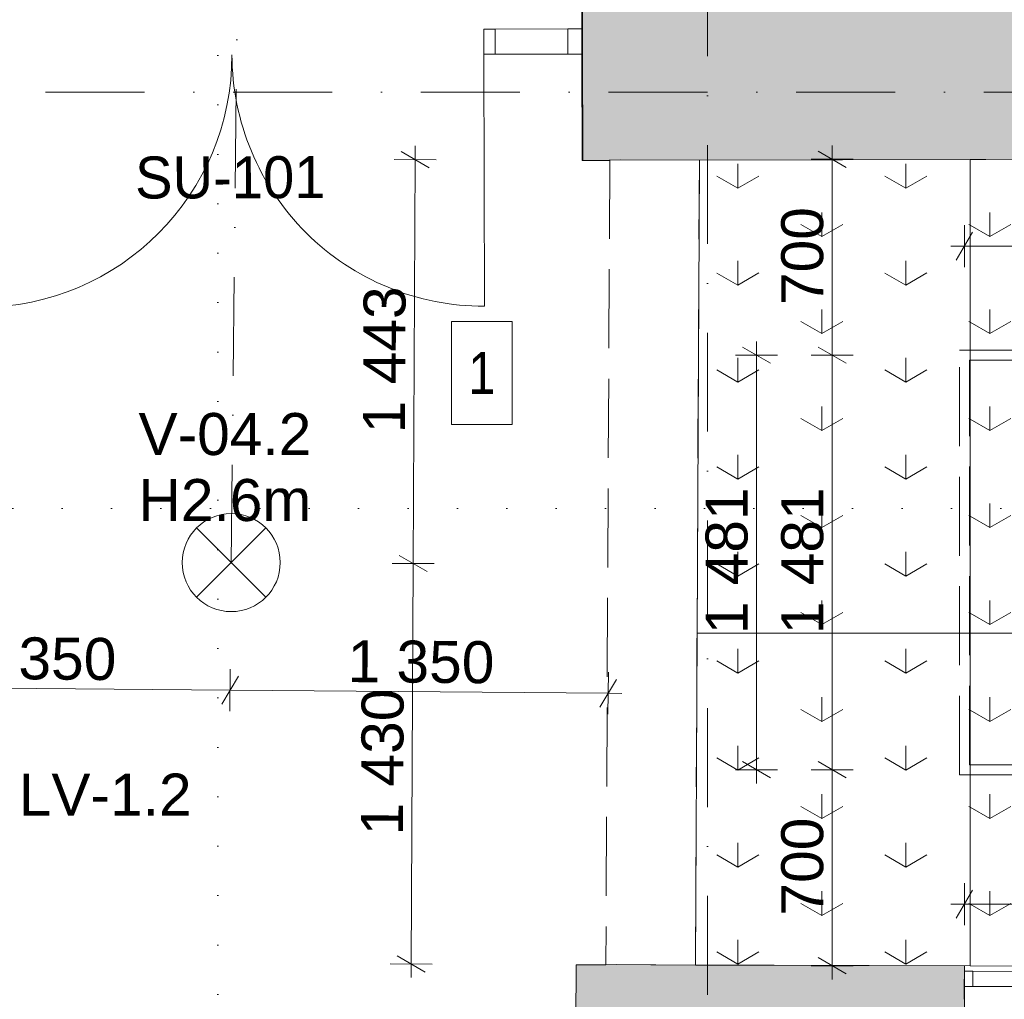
# Model space of a CAD drawing. Header units: millimetres. Extents: x -2532 to 181134, y -4151 to 53885.
# Tile 110 of 165: x 15735 to 19252, y 4205 to 7703. Entities that reach past the tile are written whole.
import ezdxf
from ezdxf.enums import TextEntityAlignment as Align

# ---------------------------------------------------------------- set-up
doc = ezdxf.new("R2010")
doc.units = ezdxf.units.MM
doc.header["$MEASUREMENT"] = 0
for name, pattern in [('Dense Dotted', [176.388884, 0, -176.388884]), ('Dot & Dashed', [670.277762, 352.777767, -176.388884, 0, -141.111112]), ('Hidden Line', [391.222223, 282.222223, -109])]:
    doc.linetypes.add(name, pattern=pattern)
for name, color, linetype in [('AR - Lõikejoon plaanis', 7, 'Continuous'), ('AR - Seinad SS.ol', 7, 'Continuous'), ('AR - Seinad VS', 7, 'Continuous'), ('AR - Teljed', 7, 'Continuous'), ('ARCHICAD Doors', 7, 'Continuous'), ('New_AR - Seinad SS.ol', 7, 'Continuous'), ('New_ARCHICAD Door Markers', 7, 'Continuous'), ('New_ARCHICAD Windows', 7, 'Continuous'), ('New_SA - ripplaed', 7, 'Continuous'), ('SA - tähistused - valgustus', 7, 'Continuous'), ('SA - valgustid', 7, 'Continuous')]:
    doc.layers.add(name, color=color, linetype=linetype)
for name, color, linetype, lineweight in [('AR - Lõikejoon plaanis_Pen_No__85', 7, 'Continuous', 9), ('AR - Seinad SS.ol_Pen_No__221', 252, 'Continuous', 13), ('AR - Seinad VS_Pen_No__221', 252, 'Continuous', 13), ('AR - Teljed_Pen_No__4', 8, 'Continuous', 13), ('ARCHICAD Doors_Pen_No__221', 252, 'Continuous', 13), ('ARCHICAD Doors_Pen_No__23', 7, 'Continuous', 5), ('ARCHICAD Doors_Pen_No__3', 7, 'Continuous', 5), ('Märkused - Muinsuskaitselised väärtused_Pen_No__20', 1, 'Continuous', 13), ('New_AR - Seinad SS.ol_Pen_No__207', 5, 'Continuous', 13), ('New_ARCHICAD Door Markers_Pen_No__7', 7, 'Continuous', 13), ('New_ARCHICAD Doors_Pen_No__207', 5, 'Continuous', 13), ('New_ARCHICAD Windows_Pen_No__207', 5, 'Continuous', 13), ('New_SA - ripplaed_Pen_No__207', 5, 'Continuous', 9), ('SA - tähistused - laeviimistlus_Pen_No__211', 214, 'Continuous', 15), ('SA - tähistused - valgustus_Pen_No__105', 30, 'Continuous', 5), ('SA - tähistused - valgustus_Pen_No__25', 5, 'Continuous', 15), ('SA - valgustid_Pen_No__105', 30, 'Continuous', 5)]:
    doc.layers.add(name, color=color, linetype=linetype, lineweight=lineweight)
doc.styles.add('GENERATED_STYLE_1', font='txt')
doc.styles.add('GENERATED_STYLE_3', font='txt')
doc.styles.add('GENERATED_STYLE_4', font='txt')
doc.dimstyles.new('GENERATED_STYLE__1', dxfattribs={"dimtxt": 150, "dimasz": 76, "dimexe": 0.18, "dimexo": 0.0625, "dimgap": 0.09, "dimtad": 1, "dimdec": 0, "dimzin": 0, "dimdsep": 46, "dimtxsty": 'GENERATED_STYLE_3', "dimblk": 'ARROWHEAD_2', "dimblk1": 'ARROWHEAD_2', "dimblk2": 'ARROWHEAD_2', "dimcen": 0.09, "dimse1": 1, "dimse2": 1, "dimclrd": 256, "dimclre": 256, "dimclrt": 256, "dimadec": 0, "dimazin": 0, "dimtfac": 1, "dimtdec": 4, "dimtmove": 0, "dimatfit": 3, "dimfxl": 0, "dimtolj": 1, "dimtzin": 0, "dimarcsym": 0})
doc.dimstyles.new('GENERATED_STYLE__10', dxfattribs={"dimtxt": 150, "dimasz": 76, "dimexe": 0.18, "dimexo": 0.0625, "dimgap": 0.09, "dimtad": 1, "dimdec": 0, "dimzin": 0, "dimdsep": 46, "dimtxsty": 'GENERATED_STYLE_3', "dimblk": 'ARROWHEAD_2', "dimblk1": 'ARROWHEAD_2', "dimblk2": 'ARROWHEAD_2', "dimcen": 0.09, "dimse1": 1, "dimse2": 1, "dimclrd": 256, "dimclre": 256, "dimclrt": 256, "dimadec": 0, "dimazin": 0, "dimtfac": 1, "dimtdec": 4, "dimtmove": 0, "dimatfit": 3, "dimfxl": 0, "dimtolj": 1, "dimtzin": 0, "dimarcsym": 0})
doc.dimstyles.new('GENERATED_STYLE__11', dxfattribs={"dimtxt": 150, "dimasz": 76, "dimexe": 0.18, "dimexo": 0.0625, "dimgap": 0.09, "dimtad": 1, "dimtih": 1, "dimtoh": 1, "dimdec": 0, "dimzin": 0, "dimdsep": 46, "dimtxsty": 'GENERATED_STYLE_3', "dimblk": 'ARROWHEAD_2', "dimblk1": 'ARROWHEAD_2', "dimblk2": 'ARROWHEAD_2', "dimcen": 0.09, "dimse1": 1, "dimse2": 1, "dimclrd": 256, "dimclre": 256, "dimclrt": 256, "dimadec": 0, "dimazin": 0, "dimtfac": 1, "dimtdec": 4, "dimtmove": 0, "dimatfit": 3, "dimfxl": 0, "dimtolj": 1, "dimtzin": 0, "dimarcsym": 0})
doc.dimstyles.new('GENERATED_STYLE__2', dxfattribs={"dimtxt": 150, "dimasz": 76, "dimexe": 0.18, "dimexo": 0.0625, "dimgap": 0.09, "dimtad": 1, "dimtih": 1, "dimtoh": 1, "dimdec": 0, "dimzin": 0, "dimdsep": 46, "dimtxsty": 'GENERATED_STYLE_3', "dimblk": 'ARROWHEAD_2', "dimblk1": 'ARROWHEAD_2', "dimblk2": 'ARROWHEAD_2', "dimcen": 0.09, "dimse1": 1, "dimse2": 1, "dimclrd": 256, "dimclre": 256, "dimclrt": 256, "dimadec": 0, "dimazin": 0, "dimtfac": 1, "dimtdec": 4, "dimtmove": 0, "dimatfit": 3, "dimfxl": 0, "dimtolj": 1, "dimtzin": 0, "dimarcsym": 0})
pattern_1 = [(90, (0, 0), (-600, 0), [86.603, -259.808]), (90, (300, 173.2), (-600, 0), [86.603, -259.808]), (30, (0, 0), (-300, 519.615), [86.603, -259.808]), (30, (0, 346.4), (-300, 519.615), [86.603, -259.808]), (150, (0, 0), (300, 519.615), [86.603, -259.808]), (150, (0, 346.4), (300, 519.615), [86.603, -259.808])]

# ---------------------------------------------------------------- blocks, each defined once
blk = doc.blocks.new('Slab_96_1', base_point=(19130.2, 5512.4))
at = {"layer": 'New_SA - ripplaed_Pen_No__207', "linetype": 'Continuous'}
h = blk.add_hatch(dxfattribs=at)
h.set_pattern_fill('Grass_0001', color=256, style=0, pattern_type=2)
h.set_pattern_definition(pattern_1)
h.paths.add_polyline_path([(19130.2, 5512.4), (20330.2, 5512.4), (20330.2, 7206.4), (19130.2, 7203.8)])
at = {"layer": 'New_SA - ripplaed_Pen_No__207', "linetype": 'Continuous', "flags": 128}
blk.add_lwpolyline([(19130.2, 5512.4), (20330.2, 5512.4), (20330.2, 7206.4), (19130.2, 7203.8)], close=True, dxfattribs=at)
blk = doc.blocks.new('Slab_97_1', base_point=(18154.6, 5512.4))
at = {"layer": 'New_SA - ripplaed_Pen_No__207', "linetype": 'Continuous'}
h = blk.add_hatch(dxfattribs=at)
h.set_pattern_fill('Grass_0001', color=256, style=0, pattern_type=2)
h.set_pattern_definition(pattern_1)
h.paths.add_polyline_path([(18154.6, 5512.4), (19130.2, 5512.4), (19130.2, 7203.8), (18162.9, 7201.6)])
at = {"layer": 'New_SA - ripplaed_Pen_No__207', "linetype": 'Continuous', "flags": 128}
blk.add_lwpolyline([(18154.6, 5512.4), (19130.2, 5512.4), (19130.2, 7203.8), (18162.9, 7201.6)], close=True, dxfattribs=at)
blk = doc.blocks.new('Slab_100_1', base_point=(20330.2, 4321.9))
at = {"layer": 'New_SA - ripplaed_Pen_No__207', "linetype": 'Continuous'}
h = blk.add_hatch(dxfattribs=at)
h.set_pattern_fill('Grass_0001', color=256, style=0, pattern_type=2)
h.set_pattern_definition(pattern_1)
h.paths.add_polyline_path([(20330.2, 4321.9), (20330.2, 5512.4), (19130.2, 5512.4), (19130.2, 4324.5)])
at = {"layer": 'New_SA - ripplaed_Pen_No__207', "linetype": 'Continuous', "flags": 128}
blk.add_lwpolyline([(20330.2, 4321.9), (20330.2, 5512.4), (19130.2, 5512.4), (19130.2, 4324.5)], close=True, dxfattribs=at)
blk = doc.blocks.new('Slab_101_1', base_point=(19130.2, 4324.5))
at = {"layer": 'New_SA - ripplaed_Pen_No__207', "linetype": 'Continuous'}
h = blk.add_hatch(dxfattribs=at)
h.set_pattern_fill('Grass_0001', color=256, style=0, pattern_type=2)
h.set_pattern_definition(pattern_1)
h.paths.add_polyline_path([(19130.2, 4324.5), (19130.2, 5512.4), (18154.6, 5512.4), (18148.8, 4326.7)])
at = {"layer": 'New_SA - ripplaed_Pen_No__207', "linetype": 'Continuous', "flags": 128}
blk.add_lwpolyline([(19130.2, 4324.5), (19130.2, 5512.4), (18154.6, 5512.4), (18148.8, 4326.7)], close=True, dxfattribs=at)
blk = doc.blocks.new('New Door 3_2')
at = {"layer": 'ARCHICAD Doors_Pen_No__221', "linetype": 'Continuous'}
blk.add_hatch(color=256, dxfattribs=at).paths.add_polyline_path([(1109.3, 420), (1109.3, 680), (-1109.3, 680), (-1109.3, 420)])
for p, q in [((1109.3, 680), (-1109.3, 680)), ((-1109.3, 0), (-1109.3, 420)), ((-1109.3, 420), (1109.3, 420)), ((1109.3, 420), (1109.3, 0))]:
    blk.add_line(p, q, dxfattribs=at)
blk = doc.blocks.new('Wall_13_1', base_point=(18429.6, 3726.2))
at = {"layer": 'AR - Seinad VS_Pen_No__221', "linetype": 'Continuous'}
for points in [[(18429.6, 4326.2), (18429.6, 3726.2), (19109.6, 4324.6)], [(18429.6, 3726.2), (19109.6, 3724.6), (19109.6, 4324.6)], [(18429.6, 3726.2), (18429.6, 3527.9), (19109.6, 3527.9), (19109.6, 3724.6)], [(18429.6, 1309.3), (18429.6, 1048.7), (19109.6, 1047.9), (19109.6, 1309.3)]]:
    blk.add_hatch(color=256, dxfattribs=at).paths.add_polyline_path(points)
at = {"layer": 'AR - Seinad VS_Pen_No__221', "linetype": 'Continuous', "flags": 128}
for points in [[(19109.6, 4324.6), (18429.6, 4326.2)], [(19109.6, 3527.9), (19109.6, 4324.6)], [(18429.6, 3726.2), (18429.6, 3527.9)], [(18429.6, 1309.3), (18429.6, 1048.7)], [(19109.6, 1047.9), (19109.6, 1309.3)]]:
    blk.add_lwpolyline(points, dxfattribs=at)
at = {"layer": 'ARCHICAD Doors', "linetype": 'Continuous', "zscale": 1000, "rotation": 270}
blk.add_blockref('New Door 3_2', (18429.6, 2418.6), dxfattribs=at)
blk = doc.blocks.new('Double Door with 2 Sidelights 22')
at = {"layer": 'ARCHICAD Doors_Pen_No__221', "linetype": 'Continuous'}
for p, q in [((-1250, 200), (-1250, 0)), ((1250, 200), (1250, 0)), ((-1250, 0), (-1250, -115)), ((-1250, 0), (-1250, -115)), ((1250, 0), (1250, -115)), ((1250, 0), (1250, -115)), ((-1250, -115), (-1250, -400)), ((1250, -115), (1250, -400))]:
    blk.add_line(p, q, dxfattribs=at)
at = {"layer": 'ARCHICAD Doors_Pen_No__23', "linetype": 'Continuous'}
for p, q in [((-1150, 0), (-1250, 0)), ((-1250, 0), (-1250, -115)), ((-988, 0), (-1150, 0)), ((-1150, 0), (-1150, -115)), ((-1150, -115), (-1150, 0)), ((-988, -115), (-988, 0)), ((-888, 0), (-988, 0)), ((-988, 0), (-988, -115)), ((-888, -115), (-888, 0)), ((988, 0), (888, 0)), ((888, 0), (888, -115)), ((1150, 0), (988, 0)), ((988, 0), (988, -115)), ((988, -115), (988, 0)), ((1150, -115), (1150, 0)), ((1250, 0), (1150, 0)), ((1150, 0), (1150, -115)), ((1250, -115), (1250, 0)), ((-1250, -115), (-1150, -115)), ((-1150, -115), (-988, -115)), ((-988, -115), (-888, -115)), ((888, -115), (988, -115)), ((988, -115), (1150, -115)), ((1150, -115), (1250, -115))]:
    blk.add_line(p, q, dxfattribs=at)
at = {"layer": 'ARCHICAD Doors_Pen_No__3', "linetype": 'Continuous'}
for p, q in [((-888, 0), (-888, 888)), ((888, 0), (888, 888))]:
    blk.add_line(p, q, dxfattribs=at)
for centre, start, end in [((-888, 0), 0, 90), ((888, 0), 90, 180)]:
    blk.add_arc(centre, 888, start, end, dxfattribs=at)
blk = doc.blocks.new('Wall_14_1', base_point=(15122.6, 3734.1))
at = {"layer": 'AR - Seinad VS_Pen_No__221', "linetype": 'Continuous'}
for points in [[(15124, 4334.1), (15122.6, 3734.1), (15221.1, 3733.9), (15222.5, 4333.9)], [(17722.5, 4327.9), (17721.1, 3727.9), (18429.6, 3726.2), (18429.6, 4326.2)]]:
    blk.add_hatch(color=256, dxfattribs=at).paths.add_polyline_path(points)
for p, q in [((15221.9, 4048.9), (15222.5, 4333.9)), ((17721.9, 4042.9), (17722.5, 4327.9)), ((15221.6, 3933.9), (15221.9, 4048.9)), ((17721.6, 3927.9), (17721.9, 4042.9)), ((15221.1, 3733.9), (15221.6, 3933.9)), ((17721.1, 3727.9), (17721.6, 3927.9))]:
    blk.add_line(p, q, dxfattribs=at)
at = {"layer": 'AR - Seinad VS_Pen_No__221', "linetype": 'Continuous', "flags": 128}
for points in [[(15222.5, 4333.9), (15127.7, 4334.1)], [(17828.8, 4327.6), (17722.5, 4327.9)], [(18429.6, 4326.2), (18148.8, 4326.9)], [(15122.6, 3734.1), (15221.1, 3733.9)], [(17721.1, 3727.9), (18429.6, 3726.2)]]:
    blk.add_lwpolyline(points, dxfattribs=at)
at = {"layer": 'ARCHICAD Doors', "linetype": 'Continuous', "zscale": 1000, "rotation": 179.8629345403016}
blk.add_blockref('Double Door with 2 Sidelights 22', (16471.6, 3930.9), dxfattribs=at)
blk = doc.blocks.new('Standard grid marker')
at = {"layer": 'AR - Teljed_Pen_No__4', "linetype": 'Dot & Dashed'}
blk.add_line((1000, 0), (44867.9, 0), dxfattribs=at)
at = {"layer": 'AR - Teljed_Pen_No__4', "style": 'GENERATED_STYLE_1'}
for tag, p in [('AC_MarkerText_1_0', (-300, 14.3)), ('AC_MarkerText_1_1', (46167.9, 14.3))]:
    blk.add_attdef(tag, text='', height=250, dxfattribs=at).set_placement(p, align=Align.MIDDLE_CENTER)
blk = doc.blocks.new('Standard grid marker_6')
at = {"layer": 'AR - Teljed_Pen_No__4', "linetype": 'Dot & Dashed'}
blk.add_line((1000, 0), (22781.865348, 0), dxfattribs=at)
at = {"layer": 'AR - Teljed_Pen_No__4', "style": 'GENERATED_STYLE_1'}
blk.add_attdef('AC_MarkerText_1', text='', height=250, rotation=270, dxfattribs=at).set_placement((-300, 12.23), align=Align.MIDDLE_CENTER)
blk = doc.blocks.new('Pendant Lamp 22')
at = {"layer": 'SA - valgustid_Pen_No__105', "linetype": 'Continuous'}
for p, q in [((-123.7, 123.7), (123.7, -123.7)), ((-123.7, -123.7), (123.7, 123.7))]:
    blk.add_line(p, q, dxfattribs=at)
for start, end in [(0, 180), (180, 0)]:
    blk.add_arc((0, 0), 175, start, end, dxfattribs=at)
blk = doc.blocks.new('Beam_218_1', base_point=(19109.6, 5024.5))
at = {"layer": 'SA - valgustid_Pen_No__105', "linetype": 'Hidden Line'}
for p, q in [((19127.5, 5042.4), (24741.9, 5042.4)), ((19091.7, 5006.6), (24777.7, 5006.6))]:
    blk.add_line(p, q, dxfattribs=at)
blk = doc.blocks.new('Beam_220_1', base_point=(19109.6, 6505.2))
at = {"layer": 'SA - valgustid_Pen_No__105', "linetype": 'Hidden Line'}
for p, q in [((19091.7, 6523.1), (24777.7, 6523.1)), ((19127.5, 6487.3), (24741.9, 6487.3))]:
    blk.add_line(p, q, dxfattribs=at)
blk = doc.blocks.new('Beam_221_1', base_point=(19109.6, 5024.5))
at = {"layer": 'SA - valgustid_Pen_No__105', "linetype": 'Hidden Line'}
for p, q in [((19091.7, 5006.6), (19091.7, 6523.1)), ((19127.5, 5042.4), (19127.5, 6487.3))]:
    blk.add_line(p, q, dxfattribs=at)
blk = doc.blocks.new('*D2134')
at = {"layer": 'SA - tähistused - valgustus_Pen_No__105', "linetype": 'Continuous'}
for p, q in [((19109.3, 1122), (19109.3, 1272)), ((21008.8, 1122), (21008.8, 1272)), ((19138.2, 1247), (19080.5, 1147)), ((21037.7, 1247), (20980, 1147)), ((19060.4, 1197), (19109.3, 1197)), ((19109.3, 1197), (21008.8, 1197))]:
    blk.add_line(p, q, dxfattribs=at)
at = {"layer": 'SA - tähistused - valgustus_Pen_No__105', "insert": (19802.6, 1227), "char_height": 150, "attachment_point": 7, "style": 'GENERATED_STYLE_3'}
blk.add_mtext('\\A1;{\\pql;\\fArial|b0|i0|c0|p34;1\xa0900}', dxfattribs=at)
blk = doc.blocks.new('ARROWHEAD_2')
at = {"linetype": 'Continuous'}
for p, q in [((-0.378, -0.655), (0.378, 0.655)), ((0, 0), (-1, 0))]:
    blk.add_line(p, q, dxfattribs=at)
blk = doc.blocks.new('*D2138')
at = {"layer": 'SA - tähistused - valgustus_Pen_No__105', "linetype": 'Continuous'}
for p, q in [((19813.7, 4175.7), (19713.7, 4233.5)), ((19763.7, 4204.6), (19763.7, 4253.5)), ((19838.7, 4204.6), (19688.7, 4204.6)), ((19763.7, 2626.2), (19763.7, 4204.6)), ((19713.7, 2655.1), (19813.7, 2597.3)), ((19838.7, 2626.2), (19688.7, 2626.2))]:
    blk.add_line(p, q, dxfattribs=at)
at = {"layer": 'SA - tähistused - valgustus_Pen_No__105', "insert": (19733.7, 3158.9), "char_height": 150, "attachment_point": 7, "rotation": 90, "style": 'GENERATED_STYLE_3'}
blk.add_mtext('\\A1;{\\pql;\\fArial|b0|i0|c0|p34;1\xa0578}', dxfattribs=at)
blk = doc.blocks.new('*D2152')
at = {"layer": 'SA - tähistused - valgustus_Pen_No__105', "linetype": 'Continuous'}
for p, q in [((19109.6, 4469.8), (19109.6, 4619.8)), ((24759.8, 4469.8), (24759.8, 4619.8)), ((19138.5, 4594.8), (19080.7, 4494.8)), ((24730.9, 4494.8), (24788.6, 4594.8)), ((19060.7, 4544.8), (19109.6, 4544.8)), ((19109.6, 4544.8), (24759.8, 4544.8)), ((24759.8, 4544.8), (24808.7, 4544.8))]:
    blk.add_line(p, q, dxfattribs=at)
at = {"layer": 'SA - tähistused - valgustus_Pen_No__105', "insert": (21678.2, 4574.8), "char_height": 150, "attachment_point": 7, "style": 'GENERATED_STYLE_3'}
blk.add_mtext('\\A1;{\\pql;\\fArial|b0|i0|c0|p34;5\xa0650}', dxfattribs=at)
blk = doc.blocks.new('*D2153')
at = {"layer": 'SA - tähistused - valgustus_Pen_No__105', "linetype": 'Continuous'}
for p, q in [((18587.4, 5053.4), (18687.4, 4995.7)), ((18712.4, 5024.5), (18562.4, 5024.5)), ((18637.4, 4324.6), (18637.4, 5024.5)), ((18587.4, 4353.4), (18687.4, 4295.7)), ((18712.4, 4324.6), (18562.4, 4324.6)), ((18637.4, 4275.7), (18637.4, 4324.6))]:
    blk.add_line(p, q, dxfattribs=at)
at = {"layer": 'SA - tähistused - valgustus_Pen_No__105', "insert": (18607.4, 4503.8), "char_height": 150, "attachment_point": 7, "rotation": 90, "style": 'GENERATED_STYLE_3'}
blk.add_mtext('\\A1;{\\pql;\\fArial|b0|i0|c0|p34;700}', dxfattribs=at)
blk = doc.blocks.new('*D2154')
at = {"layer": 'SA - tähistused - valgustus_Pen_No__105', "linetype": 'Continuous'}
for p, q in [((18587.4, 6534), (18687.4, 6476.3)), ((18712.4, 6505.2), (18562.4, 6505.2)), ((18637.4, 5024.5), (18637.4, 6505.2)), ((18587.4, 5053.4), (18687.4, 4995.7)), ((18712.4, 5024.5), (18562.4, 5024.5))]:
    blk.add_line(p, q, dxfattribs=at)
at = {"layer": 'SA - tähistused - valgustus_Pen_No__105', "insert": (18607.4, 5508.4), "char_height": 150, "attachment_point": 7, "rotation": 90, "style": 'GENERATED_STYLE_3'}
blk.add_mtext('\\A1;{\\pql;\\fArial|b0|i0|c0|p34;1\xa0481}', dxfattribs=at)
blk = doc.blocks.new('*D2155')
at = {"layer": 'SA - tähistused - valgustus_Pen_No__105', "linetype": 'Continuous'}
for p, q in [((18637.4, 7205), (18637.4, 7253.9)), ((18687.4, 7176.1), (18587.4, 7233.9)), ((18712.4, 7205), (18562.4, 7205)), ((18637.4, 6505.2), (18637.4, 7205)), ((18587.4, 6534), (18687.4, 6476.3)), ((18712.4, 6505.2), (18562.4, 6505.2))]:
    blk.add_line(p, q, dxfattribs=at)
at = {"layer": 'SA - tähistused - valgustus_Pen_No__105', "insert": (18607.4, 6684.3), "char_height": 150, "attachment_point": 7, "rotation": 90, "style": 'GENERATED_STYLE_3'}
blk.add_mtext('\\A1;{\\pql;\\fArial|b0|i0|c0|p34;700}', dxfattribs=at)
blk = doc.blocks.new('*D2243')
at = {"layer": 'SA - tähistused - valgustus_Pen_No__105', "linetype": 'Continuous'}
for p, q in [((17148.1, 7252.5), (17147.9, 7203.6)), ((17197.8, 7174.5), (17098, 7232.8)), ((17072.9, 7204), (17222.9, 7203.3)), ((17147.9, 7203.6), (17140.8, 5761.1)), ((17190.7, 5732), (17091, 5790.2)), ((17065.8, 5761.5), (17215.8, 5760.7)), ((17140.8, 5761.1), (17133.8, 4330.8))]:
    blk.add_line(p, q, dxfattribs=at)
at = {"layer": 'SA - tähistused - valgustus_Pen_No__105', "insert": (17113.1, 6226.1), "char_height": 150, "attachment_point": 7, "rotation": 89.7187, "style": 'GENERATED_STYLE_3'}
blk.add_mtext('\\A1;{\\pql;\\fArial|b0|i0|c0|p34;1\xa0443}', dxfattribs=at)
blk = doc.blocks.new('*D2244')
at = {"layer": 'SA - tähistused - valgustus_Pen_No__105', "linetype": 'Continuous'}
for p, q in [((17190.7, 5732), (17091, 5790.2)), ((17140.8, 5761.1), (17133.8, 4330.8)), ((17058.8, 4331.2), (17208.8, 4330.4)), ((17083.9, 4359.9), (17183.7, 4301.7)), ((17133.8, 4330.8), (17133.6, 4281.9))]:
    blk.add_line(p, q, dxfattribs=at)
at = {"layer": 'SA - tähistused - valgustus_Pen_No__105', "insert": (17106.1, 4789.6), "char_height": 150, "attachment_point": 7, "rotation": 89.7187, "style": 'GENERATED_STYLE_3'}
blk.add_mtext('\\A1;{\\pql;\\fArial|b0|i0|c0|p34;1\xa0430}', dxfattribs=at)
blk = doc.blocks.new('*D2245')
at = {"layer": 'SA - tähistused - valgustus_Pen_No__105', "linetype": 'Continuous'}
for p, q in [((15135.6, 5245.7), (15136.9, 5395.7)), ((16486, 5234.1), (16487.3, 5384.1)), ((15165.5, 5370.5), (15106.9, 5271)), ((16516, 5358.8), (16457.4, 5259.3)), ((15087.3, 5321.1), (15136.2, 5320.7)), ((15136.2, 5320.7), (16486.7, 5309.1)), ((16486.7, 5309.1), (17837.1, 5297.5))]:
    blk.add_line(p, q, dxfattribs=at)
at = {"layer": 'SA - tähistused - valgustus_Pen_No__105', "insert": (15555.3, 5347.1), "char_height": 150, "attachment_point": 7, "rotation": 359.5067, "style": 'GENERATED_STYLE_3'}
blk.add_mtext('\\A1;{\\pql;\\fArial|b0|i0|c0|p34;1\xa0350}', dxfattribs=at)
blk = doc.blocks.new('*D2246')
at = {"layer": 'SA - tähistused - valgustus_Pen_No__105', "linetype": 'Continuous'}
for p, q in [((16486, 5234.1), (16487.3, 5384.1)), ((16516, 5358.8), (16457.4, 5259.3)), ((17807.8, 5247.7), (17866.4, 5347.2)), ((17836.5, 5222.5), (17837.8, 5372.5)), ((16486.7, 5309.1), (17837.1, 5297.5)), ((17837.1, 5297.5), (17886, 5297.1))]:
    blk.add_line(p, q, dxfattribs=at)
at = {"layer": 'SA - tähistused - valgustus_Pen_No__105', "insert": (16905.7, 5335.5), "char_height": 150, "attachment_point": 7, "rotation": 359.5067, "style": 'GENERATED_STYLE_3'}
blk.add_mtext('\\A1;{\\pql;\\fArial|b0|i0|c0|p34;1\xa0350}', dxfattribs=at)
blk = doc.blocks.new('*D2331')
at = {"layer": 'SA - tähistused - valgustus_Pen_No__25', "linetype": 'Continuous'}
for p, q in [((18367.1, 6505.2), (18367.1, 6554.1)), ((18417.1, 6476.3), (18317.1, 6534)), ((18442.1, 6505.2), (18292.1, 6505.2)), ((18367.1, 5024.5), (18367.1, 6505.2)), ((18317.1, 5053.4), (18417.1, 4995.7)), ((18442.1, 5024.5), (18292.1, 5024.5)), ((18367.1, 4975.6), (18367.1, 5024.5))]:
    blk.add_line(p, q, dxfattribs=at)
at = {"layer": 'SA - tähistused - valgustus_Pen_No__25', "insert": (18337.1, 5508.4), "char_height": 150, "attachment_point": 7, "rotation": 90, "style": 'GENERATED_STYLE_3'}
blk.add_mtext('\\A1;{\\pql;\\fArial|b0|i0|c0|p34;1\xa0481}', dxfattribs=at)
blk = doc.blocks.new('*D2332')
at = {"layer": 'SA - tähistused - valgustus_Pen_No__25', "linetype": 'Continuous'}
for p, q in [((19109.6, 6819.2), (19109.6, 6969.2)), ((24759.8, 6819.2), (24759.8, 6969.2)), ((19138.5, 6944.2), (19080.7, 6844.2)), ((24730.9, 6844.2), (24788.6, 6944.2)), ((19060.7, 6894.2), (19109.6, 6894.2)), ((19109.6, 6894.2), (24759.8, 6894.2)), ((24759.8, 6894.2), (24808.7, 6894.2))]:
    blk.add_line(p, q, dxfattribs=at)
at = {"layer": 'SA - tähistused - valgustus_Pen_No__25', "insert": (21678.2, 6924.2), "char_height": 150, "attachment_point": 7, "style": 'GENERATED_STYLE_3'}
blk.add_mtext('\\A1;{\\pql;\\fArial|b0|i0|c0|p34;5\xa0650}', dxfattribs=at)
blk = doc.blocks.new('Cutting Plane_2_1', base_point=(-2009.2, 5957.3))
at = {"layer": 'AR - Lõikejoon plaanis_Pen_No__85', "linetype": 'Dense Dotted'}
blk.add_line((-1409.2, 5957.3), (43546.8, 5957.3), dxfattribs=at)
blk = doc.blocks.new('Cutting Plane_3_1', base_point=(16442.5, -2025.7))
at = {"layer": 'AR - Lõikejoon plaanis_Pen_No__85', "linetype": 'Dense Dotted'}
blk.add_line((16442.5, -1425.7), (16442.5, 52281.2), dxfattribs=at)
blk = doc.blocks.new('Label_163_1', base_point=(16490.6, 5761.3))
at = {"layer": 'SA - tähistused - valgustus_Pen_No__105', "char_height": 150, "attachment_point": 1, "style": 'GENERATED_STYLE_3'}
for s, insert in [('\\A1;{\\pql;\\pt0,105000;\\fArial|b0|i0|c0|p34;V-04.2\\fArial|b0|i0|c0|p34;\\A1{\\H.66x;\\S^  ;}\\fArial|b0|i0|c0|p34;\\fArial|b0|i0|c0|p34;\\A1{\\H.66x;\\S^  ;}\\fArial|b0|i0|c0|p34; \\fArial|b0|i0|c0|p34;\\fArial|b0|i0|c0|p34;\\fArial|b0|i0|c0|p34;\\fArial|b0|i0|c0|p34;\\fArial|b0|i0|c0|p34;\\fArial|b0|i0|c0|p34;\\fArial|b0|i0|c0|p34;\\fArial|b0|i0|c0|p34;\\fArial|b0|i0|c0|p34;\\fArial|b0|i0|c0|p34;\\fArial|b0|i0|c0|p34;\\fArial|b0|i0|c0|p34;\\fArial|b0|i0|c0|p34;\\fArial|b0|i0|c0|p34;\\fArial|b0|i0|c0|p34;\\fArial|b0|i0|c0|p34;\\fArial|b0|i0|c0|p34;\\fArial|b0|i0|c0|p34;\\fArial|b0|i0|c0|p34;\\fArial|b0|i0|c0|p34;\\fArial|b0|i0|c0|p34;\\fArial|b0|i0|c0|p34;\\fArial|b0|i0|c0|p34;\\fArial|b0|i0|c0|p34;\\fArial|b0|i0|c0|p34;\\fArial|b0|i0|c0|p34;\\fArial|b0|i0|c0|p34;\\fArial|b0|i0|c0|p34;\\fArial|b0|i0|c0|p34;\\fArial|b0|i0|c0|p34;\\fArial|b0|i0|c0|p34;\\fArial|b0|i0|c0|p34;\\fArial|b0|i0|c0|p34;\\fArial|b0|i0|c0|p34;\\fArial|b0|i0|c0|p34;\\fArial|b0|i0|c0|p34;\\fArial|b0|i0|c0|p34;\\fArial|b0|i0|c0|p34;\\fArial|b0|i0|c0|p34;\\fArial|b0|i0|c0|p34;\\fArial|b0|i0|c0|p34;\\fArial|b0|i0|c0|p34;\\fArial|b0|i0|c0|p34;}', (16159.4, 6298.5)), ('\\A1;{\\pql;\\pt0,105000;\\fArial|b0|i0|c0|p34;H2.6m \\fArial|b0|i0|c0|p34;\\A1{\\H.66x;\\S^  ;}\\fArial|b0|i0|c0|p34;\\fArial|b0|i0|c0|p34;\\A1{\\H.66x;\\S^  ;}\\fArial|b0|i0|c0|p34;\\fArial|b0|i0|c0|p34;\\fArial|b0|i0|c0|p34;\\fArial|b0|i0|c0|p34;\\fArial|b0|i0|c0|p34;\\fArial|b0|i0|c0|p34;\\fArial|b0|i0|c0|p34;\\fArial|b0|i0|c0|p34;\\fArial|b0|i0|c0|p34;\\fArial|b0|i0|c0|p34;\\fArial|b0|i0|c0|p34;\\fArial|b0|i0|c0|p34;\\fArial|b0|i0|c0|p34;\\fArial|b0|i0|c0|p34;\\fArial|b0|i0|c0|p34;\\fArial|b0|i0|c0|p34;\\fArial|b0|i0|c0|p34;\\fArial|b0|i0|c0|p34;\\fArial|b0|i0|c0|p34;\\fArial|b0|i0|c0|p34;\\fArial|b0|i0|c0|p34;\\fArial|b0|i0|c0|p34;\\fArial|b0|i0|c0|p34;\\fArial|b0|i0|c0|p34;\\fArial|b0|i0|c0|p34;\\fArial|b0|i0|c0|p34;\\fArial|b0|i0|c0|p34;\\fArial|b0|i0|c0|p34;\\fArial|b0|i0|c0|p34;\\fArial|b0|i0|c0|p34;\\fArial|b0|i0|c0|p34;\\fArial|b0|i0|c0|p34;\\fArial|b0|i0|c0|p34;\\fArial|b0|i0|c0|p34;\\fArial|b0|i0|c0|p34;\\fArial|b0|i0|c0|p34;\\fArial|b0|i0|c0|p34;\\fArial|b0|i0|c0|p34;\\fArial|b0|i0|c0|p34;\\fArial|b0|i0|c0|p34;\\fArial|b0|i0|c0|p34;\\fArial|b0|i0|c0|p34;\\fArial|b0|i0|c0|p34;\\fArial|b0|i0|c0|p34;}', (16159.4, 6062.8))]:
    blk.add_mtext(s, dxfattribs=dict(at, insert=insert))
blk = doc.blocks.new('D Marker 22[53]_1', base_point=(16493.2, 7767.9))
at = {"layer": 'New_ARCHICAD Door Markers_Pen_No__7', "style": 'GENERATED_STYLE_1'}
blk.add_attdef('AC_WIDO_ID', text='', height=150, rotation=0.1264, dxfattribs=at).set_placement((16147.3, 7019.7), align=Align.BOTTOM_LEFT)
blk = doc.blocks.new('Arch Double Door_ 2 Sidelights_ Transom 22[55]_1')
at = {"layer": 'New_ARCHICAD Doors_Pen_No__207', "linetype": 'Continuous'}
for p, q in [((15243.2, 7765.2), (15206.2, 7765.1)), ((15243.2, 7765.2), (15206.2, 7765.1)), ((15243.2, 7765.2), (15243.4, 7665.2)), ((15243.2, 7765.2), (15243.4, 7665.2)), ((15243.2, 7765.2), (15243.4, 7665.2)), ((17743.1, 7770.7), (17780.1, 7770.8)), ((17743.1, 7770.7), (17780.1, 7770.8)), ((17743.1, 7770.7), (17743.4, 7670.7)), ((17743.1, 7770.7), (17743.4, 7670.7)), ((17743.1, 7770.7), (17743.4, 7670.7)), ((17393, 7669.9), (17433, 7670)), ((17393.2, 7579.9), (17393, 7669.9)), ((17433, 7670), (17693.4, 7670.6)), ((17433.2, 7580), (17433, 7670)), ((17433, 7670), (17433.2, 7580)), ((17693.4, 7670.6), (17743.4, 7670.7)), ((17693.4, 7670.6), (17693.6, 7580.6)), ((17693.6, 7580.6), (17693.4, 7670.6)), ((17743.4, 7670.7), (17743.6, 7580.7)), ((17743.4, 7670.7), (17743.6, 7580.7)), ((17743.4, 7670.7), (17743.6, 7580.7)), ((15243.4, 7665.2), (15293.4, 7665.3)), ((15243.6, 7575.2), (15243.4, 7665.2)), ((15243.4, 7665.2), (15243.6, 7575.2)), ((15243.4, 7665.2), (15243.6, 7575.2)), ((15293.4, 7665.3), (15553, 7665.9)), ((15293.6, 7575.3), (15293.4, 7665.3)), ((15293.4, 7665.3), (15293.6, 7575.3)), ((15553, 7665.9), (15593, 7666)), ((15553, 7665.9), (15553.2, 7575.9)), ((15553.2, 7575.9), (15553, 7665.9)), ((15593, 7666), (15593.2, 7576)), ((15293.6, 7575.3), (15243.6, 7575.2)), ((15243.6, 7575.2), (15244.4, 7195.2)), ((15553.2, 7575.9), (15293.6, 7575.3)), ((15593.2, 7576), (15553.2, 7575.9)), ((15593.2, 7576), (15595.1, 6676)), ((17433.2, 7580), (17393.2, 7579.9)), ((17393.2, 7579.9), (17395.1, 6679.9)), ((17693.6, 7580.6), (17433.2, 7580)), ((17743.6, 7580.7), (17693.6, 7580.6)), ((17743.6, 7580.7), (17744.4, 7200.7))]:
    blk.add_line(p, q, dxfattribs=at)
for centre, start, end in [((15593.2, 7576), 270.1264, 0.1264), ((17393.2, 7579.9), 180.1264, 270.1264)]:
    blk.add_arc(centre, 900, start, end, dxfattribs=at)
at = {"layer": 'New_ARCHICAD Door Markers'}
ref = blk.add_blockref('D Marker 22[53]_1', (16493.2, 7767.9), dxfattribs=at)
ref.add_attrib('AC_WIDO_ID', 'SU-101', dxfattribs={"layer": 'New_ARCHICAD Door Markers_Pen_No__7', "color": 7, "height": 150, "rotation": 0.1264, "style": 'GENERATED_STYLE_1'}).set_placement((16147.3, 7019.7), align=Align.BOTTOM_LEFT)
blk = doc.blocks.new('Wall_362_1', base_point=(15152.4, 7195))
at = {"layer": 'AR - Seinad SS.ol_Pen_No__221', "linetype": 'Continuous'}
blk.add_hatch(color=256, dxfattribs=at).paths.add_polyline_path([(19696.4, 7775), (17745.2, 7770.7), (17746.5, 7200.7), (19697.6, 7205)])
at = {"layer": 'New_AR - Seinad SS.ol_Pen_No__207', "linetype": 'Continuous'}
blk.add_hatch(color=256, dxfattribs=at).paths.add_polyline_path([(17743.1, 7770.7), (17744.4, 7200.7), (17746.5, 7200.7), (17745.2, 7770.7)])
at = {"layer": 'AR - Seinad SS.ol_Pen_No__221', "linetype": 'Continuous'}
for p, q in [((17745.4, 7680.7), (17745.2, 7770.7)), ((17745.6, 7600.7), (17745.4, 7680.7)), ((17746.5, 7200.7), (17745.6, 7600.7))]:
    blk.add_line(p, q, dxfattribs=at)
at = {"layer": 'AR - Seinad SS.ol_Pen_No__221', "linetype": 'Continuous', "flags": 128}
for points in [[(17746.5, 7200.7), (17842.9, 7200.9)], [(18162.9, 7201.6), (19697.6, 7205)]]:
    blk.add_lwpolyline(points, dxfattribs=at)
at = {"layer": 'New_AR - Seinad SS.ol_Pen_No__207', "linetype": 'Continuous', "flags": 128}
for points in [[(17744.4, 7200.7), (17743.1, 7770.7)], [(17744.4, 7200.7), (17746.5, 7200.7)]]:
    blk.add_lwpolyline(points, dxfattribs=at)
at = {"layer": 'New_ARCHICAD Doors_Pen_No__207', "linetype": 'Continuous'}
blk.add_blockref('Arch Double Door_ 2 Sidelights_ Transom 22[55]_1', (0, 0), dxfattribs=at)
blk = doc.blocks.new('Arch Top Window Opening 22[18]_1')
at = {"layer": 'New_ARCHICAD Windows_Pen_No__207', "linetype": 'Hidden Line'}
for p, q in [((17842.9, 7203.2), (17828.8, 4328.5)), ((18162.9, 7201.6), (17842.9, 7203.2)), ((18162.9, 7201.6), (18148.8, 4326.9)), ((18148.8, 4326.9), (17828.8, 4328.5))]:
    blk.add_line(p, q, dxfattribs=at)
blk = doc.blocks.new('Wall_363_1', base_point=(18145.8, 3726.9))
at = {"layer": 'AR - Seinad SS.ol_Pen_No__221', "linetype": 'Continuous'}
blk.add_hatch(color=256, dxfattribs=at).paths.add_polyline_path([(17828.8, 4327.6), (18148.8, 4326.9), (17828.8, 4328.5)])
for p, q in [((18162.9, 7201.6), (17842.9, 7203.2)), ((18148.8, 4326.9), (17828.8, 4328.5))]:
    blk.add_line(p, q, dxfattribs=at)
at = {"layer": 'AR - Seinad SS.ol_Pen_No__221', "linetype": 'Continuous', "flags": 128}
blk.add_lwpolyline([(17828.8, 4328.5), (17828.8, 4327.6)], dxfattribs=at)
at = {"layer": 'New_ARCHICAD Windows', "linetype": 'Hidden Line'}
blk.add_blockref('Arch Top Window Opening 22[18]_1', (0, 0), dxfattribs=at)
blk = doc.blocks.new('Double Door with Sidelight 22[64]_1')
at = {"layer": 'New_ARCHICAD Doors_Pen_No__207', "linetype": 'Continuous'}
for p, q in [((19109.6, 4304.6), (19109.4, 4250.6)), ((19109.5, 4299.6), (19109.4, 4250.6)), ((19109.5, 4299.6), (19109.4, 4250.6)), ((19109.6, 4304.6), (19109.5, 4299.6)), ((19109.6, 4304.6), (19109.5, 4299.6)), ((19109.6, 4324.6), (19109.6, 4312.1)), ((19109.6, 4312.1), (19109.6, 4304.6)), ((19139.6, 4304.5), (19109.6, 4304.6)), ((19139.6, 4304.5), (19139.4, 4250.5)), ((19139.4, 4250.5), (19139.6, 4304.5)), ((21389.5, 4299.7), (19139.6, 4304.5)), ((19109.4, 4250.6), (19139.4, 4250.5)), ((19109.4, 4250.6), (19109.4, 4229.6)), ((19109.4, 4229.6), (19109.4, 4217.1)), ((19139.4, 4250.5), (21389.4, 4245.7)), ((19109.4, 4217.1), (19109.3, 4204.6))]:
    blk.add_line(p, q, dxfattribs=at)
blk = doc.blocks.new('Wall_376_1', base_point=(24759.8, 4312.4))
at = {"layer": 'New_AR - Seinad SS.ol_Pen_No__207', "linetype": 'Continuous'}
for p, q in [((19109.5, 4299.6), (19109.4, 4250.6)), ((19109.6, 4304.6), (19109.5, 4299.6)), ((19109.6, 4324.6), (19109.6, 4312.1)), ((19109.6, 4312.1), (19109.6, 4304.6)), ((19109.4, 4250.6), (19109.4, 4229.6)), ((19109.4, 4229.6), (19109.4, 4217.1)), ((19109.4, 4217.1), (19109.3, 4204.6))]:
    blk.add_line(p, q, dxfattribs=at)
at = {"layer": 'New_ARCHICAD Doors_Pen_No__207', "linetype": 'Continuous'}
blk.add_blockref('Double Door with Sidelight 22[64]_1', (0, 0), dxfattribs=at)

msp = doc.modelspace()

# ---------------------------------------------------------------- linework, layer by layer
at = {"layer": 'Märkused - Muinsuskaitselised väärtused_Pen_No__20', "linetype": 'Continuous', "flags": 128}
msp.add_lwpolyline([(17277.9, 6625.1), (17493.9, 6625.1), (17493.9, 6258), (17277.9, 6258)], close=True, dxfattribs=at)
at = {"layer": 'SA - tähistused - valgustus_Pen_No__105', "linetype": 'Dot & Dashed'}
msp.add_line((16490.6, 5761.3), (16589.6, 15274.8), dxfattribs=at)

# ---------------------------------------------------------------- block references
at = {"layer": 'AR - Lõikejoon plaanis'}
for name, p in [('Cutting Plane_3_1', (16442.5, -2025.7)), ('Cutting Plane_2_1', (-2009.2, 5957.3))]:
    msp.add_blockref(name, p, dxfattribs=at)
at = {"layer": 'AR - Seinad SS.ol'}
for name, p in [('Wall_362_1', (15152.4, 7195)), ('Wall_363_1', (18145.8, 3726.9))]:
    msp.add_blockref(name, p, dxfattribs=at)
at = {"layer": 'AR - Seinad VS'}
for name, p in [('Wall_14_1', (15122.6, 3734.1)), ('Wall_13_1', (18429.6, 3726.2))]:
    msp.add_blockref(name, p, dxfattribs=at)
at = {"layer": 'AR - Teljed', "linetype": 'Continuous', "zscale": 1000, "rotation": 90}
msp.add_blockref('Standard grid marker_6', (18191.5, -1471.7), dxfattribs=at)
at = {"layer": 'AR - Teljed', "linetype": 'Continuous', "zscale": 1000}
msp.add_blockref('Standard grid marker', (-1931.8, 7444.8), dxfattribs=at)
at = {"layer": 'New_SA - ripplaed', "linetype": 'Continuous'}
for name, p in [('Slab_97_1', (18154.6, 5512.4)), ('Slab_96_1', (19130.2, 5512.4)), ('Slab_101_1', (19130.2, 4324.5)), ('Slab_100_1', (20330.2, 4321.9))]:
    msp.add_blockref(name, p, dxfattribs=at)
at = {"layer": 'SA - tähistused - valgustus', "linetype": 'Continuous'}
msp.add_blockref('Label_163_1', (16490.6, 5761.3), dxfattribs=at)
at = {"layer": 'SA - valgustid'}
for name, p in [('Beam_220_1', (19109.6, 6505.2)), ('Beam_221_1', (19109.6, 5024.5)), ('Beam_218_1', (19109.6, 5024.5))]:
    msp.add_blockref(name, p, dxfattribs=at)
at = {"layer": 'SA - valgustid', "linetype": 'Continuous', "zscale": 1000}
msp.add_blockref('Pendant Lamp 22', (16490.6, 5764.3), dxfattribs=at)

# ---------------------------------------------------------------- texts
at = {"layer": 'Märkused - Muinsuskaitselised väärtused_Pen_No__20', "linetype": 'Continuous', "insert": (17385.9, 6366.5), "char_height": 150, "attachment_point": 8, "style": 'GENERATED_STYLE_4'}
msp.add_mtext('\\A1;{\\pqc;\\fArial Narrow|b0|i0|c0|p34;1}', dxfattribs=at)
at = {"layer": 'SA - tähistused - laeviimistlus_Pen_No__211', "linetype": 'Continuous', "insert": (15731.6, 4860.7), "char_height": 150, "attachment_point": 7, "style": 'GENERATED_STYLE_3'}
msp.add_mtext('\\A1;{\\pql;\\fArial|b0|i0|c0|p34;LV-1.\\fArial|b0|i0|c0|p34;2}', dxfattribs=at)

# ---------------------------------------------------------------- dimensions: what is measured, and where the dimension line sits
at = {"layer": 'SA - tähistused - valgustus', "linetype": 'Continuous'}
for base, p1, p2, dimstyle, picture, middle in [((24759.8, 6894.2), (19109.6, 6505.2), (24759.8, 6505.2), 'GENERATED_STYLE__11', '*D2332', (21942.2, 6999.2)), ((24759.8, 4544.8), (19109.6, 6505.2), (24759.8, 6505.2), 'GENERATED_STYLE__2', '*D2152', (21942.2, 4649.8)), ((21008.8466, 1197.0467), (19109.3342, 4204.5825), (21008.8466, 3292.3782), 'GENERATED_STYLE__2', '*D2134', (20066.6339, 1302.0467))]:
    dim = msp.add_linear_dim(base=base, p1=p1, p2=p2, dimstyle=dimstyle, dxfattribs=at)
    dim.commit()
    dim.dimension.update_dxf_attribs({"geometry": picture, "text_midpoint": middle, "dimtype": 160})
for base, p1, p2, angle, dimstyle, picture, middle, turn in [((17140.8, 5761.1), (17746.5, 7200.7), (16490.6, 5764.3), 269.7187, 'GENERATED_STYLE__1', '*D2243', (17039.4, 6490.4), 89.7187), ((18637.4, 7205), (19109.6, 6505.2), (19697.6, 7205), 90, 'GENERATED_STYLE__1', '*D2155', (18532.4, 6860.1), 90), ((18367.1, 6505.2), (19109.6, 5024.5), (19109.6, 6505.2), 90, 'GENERATED_STYLE__10', '*D2331', (18262.1, 5772.4), 90), ((18637.4, 6505.2), (19109.6, 5024.5), (19109.6, 6505.2), 90, 'GENERATED_STYLE__1', '*D2154', (18532.4, 5772.4), 90), ((16486.6789, 5309.0979), (15128.4024, 4410.9981), (16490.5721, 5761.3173), 359.5067, 'GENERATED_STYLE__1', '*D2245', (15819.9038, 5419.8421), 359.5067), ((17837.1, 5297.5), (16490.6, 5761.3), (17828.8, 4327.6), 359.5067, 'GENERATED_STYLE__1', '*D2246', (17170.3, 5408.2), 359.5067), ((17133.8, 4330.8), (16490.6, 5764.3), (17722.5, 4327.9), 269.7187, 'GENERATED_STYLE__1', '*D2244', (17032.3, 5054), 89.7187), ((18637.4, 5024.5), (19109.6, 4324.6), (19109.6, 5024.5), 90, 'GENERATED_STYLE__1', '*D2153', (18532.4, 4679.6), 90), ((19763.7, 4204.6), (19217.6, 2626.2), (19109.3, 4204.6), 90, 'GENERATED_STYLE__1', '*D2138', (19658.7, 3422.9), 90)]:
    dim = msp.add_linear_dim(base=base, p1=p1, p2=p2, angle=angle, dimstyle=dimstyle, dxfattribs=at)
    dim.commit()
    dim.dimension.update_dxf_attribs({"geometry": picture, "text_midpoint": middle, "dimtype": 160, "text_rotation": turn})

# ---------------------------------------------------------------- next in the draw order: block references
at = {"layer": 'New_AR - Seinad SS.ol'}
msp.add_blockref('Wall_376_1', (24759.8, 4312.4), dxfattribs=at)

doc.saveas('drawing.dxf')
